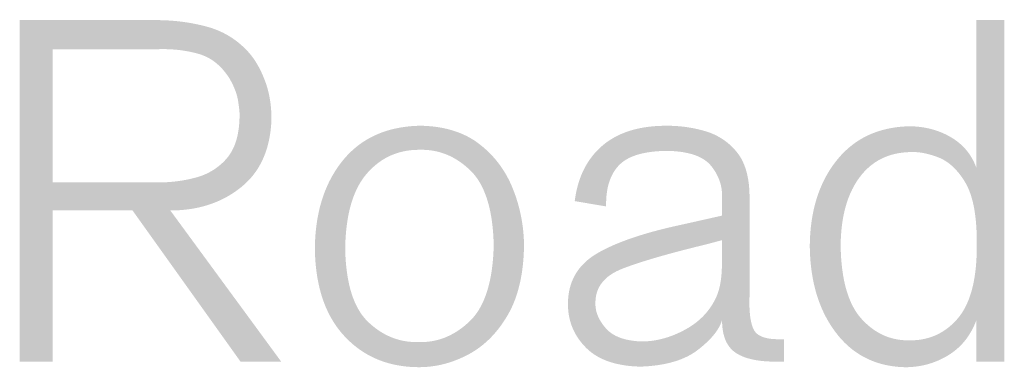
# Model space of a CAD drawing. Extents: x 297125 to 381225, y 1257649 to 1317049.
# Tile 37 of 42: x 374955 to 375387, y 1301227 to 1301380. Entities that reach past the tile are written whole.
import ezdxf

# ---------------------------------------------------------------- set-up
doc = ezdxf.new("R2010")
doc.units = 0
doc.header["$LTSCALE"] = 1000
doc.layers.get('0').update_dxf_attribs({"linetype": 'CONTINUOUS'})
doc.layers.add('图框$0$S-REF-FREAM-A1+150+1.75$0$A-b-a0sh-S - A-Z017-G-Logo', color=7, linetype='CONTINUOUS', lineweight=13)

# ---------------------------------------------------------------- blocks, each defined once
blk = doc.blocks.new('图框$0$S-REF-FREAM-A1+150+1.75$0$FP_logo_01')
at = {"layer": '图框$0$S-REF-FREAM-A1+150+1.75$0$A-b-a0sh-S - A-Z017-G-Logo'}
h = blk.add_hatch(color=256, dxfattribs=at)
edge = h.paths.add_edge_path()
edge.add_line((0.0352454, -0.017347), (0.034275, -0.017347))
edge.add_line((0.034275, -0.017347), (0.034275, -0.0198461))
edge.add_line((0.034275, -0.0198461), (0.0345163, -0.0198461))
edge.add_line((0.0345163, -0.0198461), (0.0345163, -0.01874))
edge.add_line((0.0345163, -0.01874), (0.0351003, -0.01874))
edge.add_line((0.0351003, -0.01874), (0.0358895, -0.0198461))
edge.add_line((0.0358895, -0.0198461), (0.0361868, -0.0198461))
edge.add_line((0.0361868, -0.0198461), (0.0353763, -0.01874))
edge.add_spline(control_points=[(0.0353763, -0.01874), (0.035685, -0.0187393), (0.0358961, -0.0185679)], knot_values=[0, 0, 0, 1, 1, 1], degree=2, periodic=0)
edge.add_spline(control_points=[(0.0358961, -0.0185679), (0.0361073, -0.0183964), (0.036116, -0.0180632)], knot_values=[0, 0, 0, 1, 1, 1], degree=2, periodic=0)
edge.add_spline(control_points=[(0.036116, -0.0180632), (0.036114, -0.0179107), (0.0360682, -0.0177901)], knot_values=[0, 0, 0, 1, 1, 1], degree=2, periodic=0)
edge.add_spline(control_points=[(0.0360682, -0.0177901), (0.0360225, -0.0176695), (0.0359568, -0.0175914)], knot_values=[0, 0, 0, 1, 1, 1], degree=2, periodic=0)
edge.add_spline(control_points=[(0.0359568, -0.0175914), (0.0358284, -0.0174436), (0.0356396, -0.0173935)], knot_values=[0, 0, 0, 1, 1, 1], degree=2, periodic=0)
edge.add_spline(control_points=[(0.0356396, -0.0173935), (0.0354508, -0.0173433), (0.0352454, -0.017347)], knot_values=[0, 0, 0, 1, 1, 1], degree=2, periodic=0)
edge = h.paths.add_edge_path(flags=16)
edge.add_line((0.0345163, -0.0185349), (0.0345163, -0.0175595))
edge.add_line((0.0345163, -0.0175595), (0.0352878, -0.0175595))
edge.add_spline(control_points=[(0.0352878, -0.0175595), (0.0354418, -0.0175545), (0.0355798, -0.0175928)], knot_values=[0, 0, 0, 1, 1, 1], degree=2, periodic=0)
edge.add_spline(control_points=[(0.0355798, -0.0175928), (0.0357179, -0.017631), (0.0358081, -0.0177723)], knot_values=[0, 0, 0, 1, 1, 1], degree=2, periodic=0)
edge.add_spline(control_points=[(0.0358081, -0.0177723), (0.0358592, -0.01786), (0.0358718, -0.0179377)], knot_values=[0, 0, 0, 1, 1, 1], degree=2, periodic=0)
edge.add_spline(control_points=[(0.0358718, -0.0179377), (0.0358844, -0.0180154), (0.0358825, -0.0180525)], knot_values=[0, 0, 0, 1, 1, 1], degree=2, periodic=0)
edge.add_spline(control_points=[(0.0358825, -0.0180525), (0.0358793, -0.0182541), (0.0357887, -0.0183589)], knot_values=[0, 0, 0, 1, 1, 1], degree=2, periodic=0)
edge.add_spline(control_points=[(0.0357887, -0.0183589), (0.0356981, -0.0184637), (0.0355574, -0.0185005)], knot_values=[0, 0, 0, 1, 1, 1], degree=2, periodic=0)
edge.add_spline(control_points=[(0.0355574, -0.0185005), (0.0354166, -0.0185373), (0.0352631, -0.0185349)], knot_values=[0, 0, 0, 1, 1, 1], degree=2, periodic=0)
edge.add_line((0.0352631, -0.0185349), (0.0345163, -0.0185349))
h = blk.add_hatch(color=256, dxfattribs=at)
edge = h.paths.add_edge_path()
edge.add_line((0.0412688, -0.0198461), (0.0414739, -0.0198461))
edge.add_line((0.0414739, -0.0198461), (0.0414739, -0.0173466))
edge.add_line((0.0414739, -0.0173466), (0.0412688, -0.0173466))
edge.add_line((0.0412688, -0.0173466), (0.0412688, -0.0184257))
edge.add_spline(control_points=[(0.0412688, -0.0184257), (0.041217, -0.018282), (0.0410829, -0.0182034)], knot_values=[0, 0, 0, 1, 1, 1], degree=2, periodic=0)
edge.add_spline(control_points=[(0.0410829, -0.0182034), (0.0409488, -0.0181248), (0.0407802, -0.0181237)], knot_values=[0, 0, 0, 1, 1, 1], degree=2, periodic=0)
edge.add_spline(control_points=[(0.0407802, -0.0181237), (0.0404418, -0.0181313), (0.0402486, -0.018373)], knot_values=[0, 0, 0, 1, 1, 1], degree=2, periodic=0)
edge.add_spline(control_points=[(0.0402486, -0.018373), (0.0400554, -0.0186147), (0.0400517, -0.0189995)], knot_values=[0, 0, 0, 1, 1, 1], degree=2, periodic=0)
edge.add_spline(control_points=[(0.0400517, -0.0189995), (0.0400557, -0.0193872), (0.040242, -0.0196332)], knot_values=[0, 0, 0, 1, 1, 1], degree=2, periodic=0)
edge.add_spline(control_points=[(0.040242, -0.0196332), (0.0404282, -0.0198792), (0.0407483, -0.0198872)], knot_values=[0, 0, 0, 1, 1, 1], degree=2, periodic=0)
edge.add_spline(control_points=[(0.0407483, -0.0198872), (0.0409222, -0.0198867), (0.0410643, -0.0197996)], knot_values=[0, 0, 0, 1, 1, 1], degree=2, periodic=0)
edge.add_spline(control_points=[(0.0410643, -0.0197996), (0.0412064, -0.0197125), (0.0412688, -0.0195447)], knot_values=[0, 0, 0, 1, 1, 1], degree=2, periodic=0)
edge.add_line((0.0412688, -0.0195447), (0.0412688, -0.0198461))
edge = h.paths.add_edge_path(flags=16)
edge.add_line((0.0402774, -0.0190014), (0.0402774, -0.0189995))
edge.add_spline(control_points=[(0.0402774, -0.0189995), (0.0402796, -0.0186823), (0.0404146, -0.0184992)], knot_values=[0, 0, 0, 1, 1, 1], degree=2, periodic=0)
edge.add_spline(control_points=[(0.0404146, -0.0184992), (0.0405496, -0.0183161), (0.0407908, -0.0183124)], knot_values=[0, 0, 0, 1, 1, 1], degree=2, periodic=0)
edge.add_spline(control_points=[(0.0407908, -0.0183124), (0.0408783, -0.0183084), (0.0409896, -0.0183505)], knot_values=[0, 0, 0, 1, 1, 1], degree=2, periodic=0)
edge.add_spline(control_points=[(0.0409896, -0.0183505), (0.0411009, -0.0183927), (0.0411845, -0.018528)], knot_values=[0, 0, 0, 1, 1, 1], degree=2, periodic=0)
edge.add_spline(control_points=[(0.0411845, -0.018528), (0.0412681, -0.0186634), (0.0412724, -0.0189393)], knot_values=[0, 0, 0, 1, 1, 1], degree=2, periodic=0)
edge.add_line((0.0412724, -0.0189393), (0.0412724, -0.0190314))
edge.add_spline(control_points=[(0.0412724, -0.0190314), (0.0412672, -0.0193792), (0.0411285, -0.0195361)], knot_values=[0, 0, 0, 1, 1, 1], degree=2, periodic=0)
edge.add_spline(control_points=[(0.0411285, -0.0195361), (0.0409899, -0.019693), (0.0407802, -0.0196904)], knot_values=[0, 0, 0, 1, 1, 1], degree=2, periodic=0)
edge.add_spline(control_points=[(0.0407802, -0.0196904), (0.0405768, -0.0196942), (0.0404305, -0.0195336)], knot_values=[0, 0, 0, 1, 1, 1], degree=2, periodic=0)
edge.add_spline(control_points=[(0.0404305, -0.0195336), (0.0402842, -0.019373), (0.0402774, -0.0190014)], knot_values=[0, 0, 0, 1, 1, 1], degree=2, periodic=0)
h = blk.add_hatch(color=256, dxfattribs=at)
edge = h.paths.add_edge_path()
edge.add_spline(control_points=[(0.0378436, -0.0195046), (0.0379583, -0.0193071), (0.0379624, -0.0189941)], knot_values=[0, 0, 0, 1, 1, 1], degree=2, periodic=0)
edge.add_spline(control_points=[(0.0379624, -0.0189941), (0.0379596, -0.0187764), (0.0378796, -0.0185778)], knot_values=[0, 0, 0, 1, 1, 1], degree=2, periodic=0)
edge.add_spline(control_points=[(0.0378796, -0.0185778), (0.0377995, -0.0183791), (0.0376327, -0.0182515)], knot_values=[0, 0, 0, 1, 1, 1], degree=2, periodic=0)
edge.add_spline(control_points=[(0.0376327, -0.0182515), (0.0374659, -0.018124), (0.0372032, -0.0181196)], knot_values=[0, 0, 0, 1, 1, 1], degree=2, periodic=0)
edge.add_spline(control_points=[(0.0372032, -0.0181196), (0.036837, -0.0181271), (0.0366365, -0.0183753)], knot_values=[0, 0, 0, 1, 1, 1], degree=2, periodic=0)
edge.add_spline(control_points=[(0.0366365, -0.0183753), (0.036436, -0.0186234), (0.0364333, -0.0190223)], knot_values=[0, 0, 0, 1, 1, 1], degree=2, periodic=0)
edge.add_spline(control_points=[(0.0364333, -0.0190223), (0.0364397, -0.0194328), (0.036648, -0.0196583)], knot_values=[0, 0, 0, 1, 1, 1], degree=2, periodic=0)
edge.add_spline(control_points=[(0.036648, -0.0196583), (0.0368562, -0.0198838), (0.037189, -0.0198869)], knot_values=[0, 0, 0, 1, 1, 1], degree=2, periodic=0)
edge.add_spline(control_points=[(0.037189, -0.0198869), (0.0373771, -0.0198879), (0.037553, -0.019795)], knot_values=[0, 0, 0, 1, 1, 1], degree=2, periodic=0)
edge.add_spline(control_points=[(0.037553, -0.019795), (0.037729, -0.0197021), (0.0378436, -0.0195046)], knot_values=[0, 0, 0, 1, 1, 1], degree=2, periodic=0)
edge = h.paths.add_edge_path(flags=16)
edge.add_spline(control_points=[(0.0375697, -0.0184467), (0.0377319, -0.0186034), (0.0377409, -0.0189941)], knot_values=[0, 0, 0, 1, 1, 1], degree=2, periodic=0)
edge.add_spline(control_points=[(0.0377409, -0.0189941), (0.0377311, -0.0193925), (0.0375649, -0.0195509)], knot_values=[0, 0, 0, 1, 1, 1], degree=2, periodic=0)
edge.add_spline(control_points=[(0.0375649, -0.0195509), (0.0373986, -0.0197092), (0.0371925, -0.0197029)], knot_values=[0, 0, 0, 1, 1, 1], degree=2, periodic=0)
edge.add_spline(control_points=[(0.0371925, -0.0197029), (0.0369848, -0.019709), (0.0368242, -0.019557)], knot_values=[0, 0, 0, 1, 1, 1], degree=2, periodic=0)
edge.add_spline(control_points=[(0.0368242, -0.019557), (0.0366636, -0.0194051), (0.0366548, -0.0190223)], knot_values=[0, 0, 0, 1, 1, 1], degree=2, periodic=0)
edge.add_spline(control_points=[(0.0366548, -0.0190223), (0.0366603, -0.018646), (0.0368131, -0.01847)], knot_values=[0, 0, 0, 1, 1, 1], degree=2, periodic=0)
edge.add_spline(control_points=[(0.0368131, -0.01847), (0.0369659, -0.0182941), (0.0371996, -0.0182959)], knot_values=[0, 0, 0, 1, 1, 1], degree=2, periodic=0)
edge.add_spline(control_points=[(0.0371996, -0.0182959), (0.0374076, -0.01829), (0.0375697, -0.0184467)], knot_values=[0, 0, 0, 1, 1, 1], degree=2, periodic=0)
h = blk.add_hatch(color=256, dxfattribs=at)
edge = h.paths.add_edge_path()
edge.add_line((0.03982, -0.0198461), (0.0398625, -0.0198461))
edge.add_line((0.0398625, -0.0198461), (0.0398625, -0.0196821))
edge.add_line((0.0398625, -0.0196821), (0.0398271, -0.0196821))
edge.add_spline(control_points=[(0.0398271, -0.0196821), (0.0396766, -0.0196837), (0.0396409, -0.0196097)], knot_values=[0, 0, 0, 1, 1, 1], degree=2, periodic=0)
edge.add_spline(control_points=[(0.0396409, -0.0196097), (0.0396051, -0.0195357), (0.0396112, -0.0193676)], knot_values=[0, 0, 0, 1, 1, 1], degree=2, periodic=0)
edge.add_line((0.0396112, -0.0193676), (0.0396112, -0.018629))
edge.add_spline(control_points=[(0.0396112, -0.018629), (0.0396079, -0.0184209), (0.0395162, -0.0183101)], knot_values=[0, 0, 0, 1, 1, 1], degree=2, periodic=0)
edge.add_spline(control_points=[(0.0395162, -0.0183101), (0.0394245, -0.0181992), (0.039284, -0.0181584)], knot_values=[0, 0, 0, 1, 1, 1], degree=2, periodic=0)
edge.add_spline(control_points=[(0.039284, -0.0181584), (0.0391434, -0.0181176), (0.0389935, -0.0181199)], knot_values=[0, 0, 0, 1, 1, 1], degree=2, periodic=0)
edge.add_spline(control_points=[(0.0389935, -0.0181199), (0.0387013, -0.0181222), (0.0385335, -0.0182671)], knot_values=[0, 0, 0, 1, 1, 1], degree=2, periodic=0)
edge.add_spline(control_points=[(0.0385335, -0.0182671), (0.0383658, -0.018412), (0.0383331, -0.0186714)], knot_values=[0, 0, 0, 1, 1, 1], degree=2, periodic=0)
edge.add_line((0.0383331, -0.0186714), (0.0385627, -0.0187103))
edge.add_spline(control_points=[(0.0385627, -0.0187103), (0.0385587, -0.0185063), (0.0386607, -0.0184051)], knot_values=[0, 0, 0, 1, 1, 1], degree=2, periodic=0)
edge.add_spline(control_points=[(0.0386607, -0.0184051), (0.0387627, -0.0183038), (0.0390183, -0.0183039)], knot_values=[0, 0, 0, 1, 1, 1], degree=2, periodic=0)
edge.add_spline(control_points=[(0.0390183, -0.0183039), (0.0392467, -0.0183101), (0.0393308, -0.0184143)], knot_values=[0, 0, 0, 1, 1, 1], degree=2, periodic=0)
edge.add_spline(control_points=[(0.0393308, -0.0184143), (0.0394149, -0.0185186), (0.0394103, -0.0186467)], knot_values=[0, 0, 0, 1, 1, 1], degree=2, periodic=0)
edge.add_line((0.0394103, -0.0186467), (0.0394103, -0.0187774))
edge.add_line((0.0394103, -0.0187774), (0.0391277, -0.0188411))
edge.add_spline(control_points=[(0.0391277, -0.0188411), (0.0387088, -0.0189295), (0.0384964, -0.0190544)], knot_values=[0, 0, 0, 1, 1, 1], degree=2, periodic=0)
edge.add_spline(control_points=[(0.0384964, -0.0190544), (0.0382841, -0.0191793), (0.0382836, -0.0194242)], knot_values=[0, 0, 0, 1, 1, 1], degree=2, periodic=0)
edge.add_spline(control_points=[(0.0382836, -0.0194242), (0.0382833, -0.0196099), (0.0384146, -0.0197433)], knot_values=[0, 0, 0, 1, 1, 1], degree=2, periodic=0)
edge.add_spline(control_points=[(0.0384146, -0.0197433), (0.0385459, -0.0198766), (0.0388132, -0.0198828)], knot_values=[0, 0, 0, 1, 1, 1], degree=2, periodic=0)
edge.add_spline(control_points=[(0.0388132, -0.0198828), (0.039088, -0.0198733), (0.0392349, -0.0197591)], knot_values=[0, 0, 0, 1, 1, 1], degree=2, periodic=0)
edge.add_spline(control_points=[(0.0392349, -0.0197591), (0.0393819, -0.0196448), (0.0394103, -0.0195399)], knot_values=[0, 0, 0, 1, 1, 1], degree=2, periodic=0)
edge.add_spline(control_points=[(0.0394103, -0.0195399), (0.0394097, -0.0197142), (0.0395104, -0.0197817)], knot_values=[0, 0, 0, 1, 1, 1], degree=2, periodic=0)
edge.add_spline(control_points=[(0.0395104, -0.0197817), (0.0396111, -0.0198491), (0.03982, -0.0198461)], knot_values=[0, 0, 0, 1, 1, 1], degree=2, periodic=0)
edge = h.paths.add_edge_path(flags=16)
edge.add_line((0.0394103, -0.0189572), (0.0394103, -0.0190849))
edge.add_spline(control_points=[(0.0394103, -0.0190849), (0.0394104, -0.0191989), (0.0393992, -0.0192651)], knot_values=[0, 0, 0, 1, 1, 1], degree=2, periodic=0)
edge.add_spline(control_points=[(0.0393992, -0.0192651), (0.0393881, -0.0193314), (0.0393643, -0.0193817)], knot_values=[0, 0, 0, 1, 1, 1], degree=2, periodic=0)
edge.add_spline(control_points=[(0.0393643, -0.0193817), (0.0392941, -0.0195285), (0.0391391, -0.0196128)], knot_values=[0, 0, 0, 1, 1, 1], degree=2, periodic=0)
edge.add_spline(control_points=[(0.0391391, -0.0196128), (0.0389841, -0.0196972), (0.0388238, -0.0196988)], knot_values=[0, 0, 0, 1, 1, 1], degree=2, periodic=0)
edge.add_spline(control_points=[(0.0388238, -0.0196988), (0.0386403, -0.0196923), (0.0385614, -0.019603)], knot_values=[0, 0, 0, 1, 1, 1], degree=2, periodic=0)
edge.add_spline(control_points=[(0.0385614, -0.019603), (0.0384826, -0.0195138), (0.0384846, -0.0194198)], knot_values=[0, 0, 0, 1, 1, 1], degree=2, periodic=0)
edge.add_spline(control_points=[(0.0384846, -0.0194198), (0.0384822, -0.0192447), (0.0386798, -0.0191669)], knot_values=[0, 0, 0, 1, 1, 1], degree=2, periodic=0)
edge.add_spline(control_points=[(0.0386798, -0.0191669), (0.0388774, -0.0190891), (0.0393043, -0.0189855)], knot_values=[0, 0, 0, 1, 1, 1], degree=2, periodic=0)
edge.add_line((0.0393043, -0.0189855), (0.0394103, -0.0189572))
blk = doc.blocks.new('图框$0$S-REF-FREAM-A1+150+1.75$0$hz')
at = {"layer": '图框$0$S-REF-FREAM-A1+150+1.75$0$A-b-a0sh-S - A-Z017-G-Logo', "xscale": 600, "yscale": 600, "zscale": 600}
blk.add_blockref('图框$0$S-REF-FREAM-A1+150+1.75$0$FP_logo_01', (835127.7115, 786120.3317, 0), dxfattribs=at)

msp = doc.modelspace()

# ---------------------------------------------------------------- block references
at = {"color": 1, "xscale": 99.99999999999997, "yscale": 99.99999999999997, "zscale": 99.99999999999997}
msp.add_blockref('图框$0$S-REF-FREAM-A1+150+1.75$0$hz', (-83139872.17, -77309612.99, 0), dxfattribs=at)

doc.saveas('drawing.dxf')
